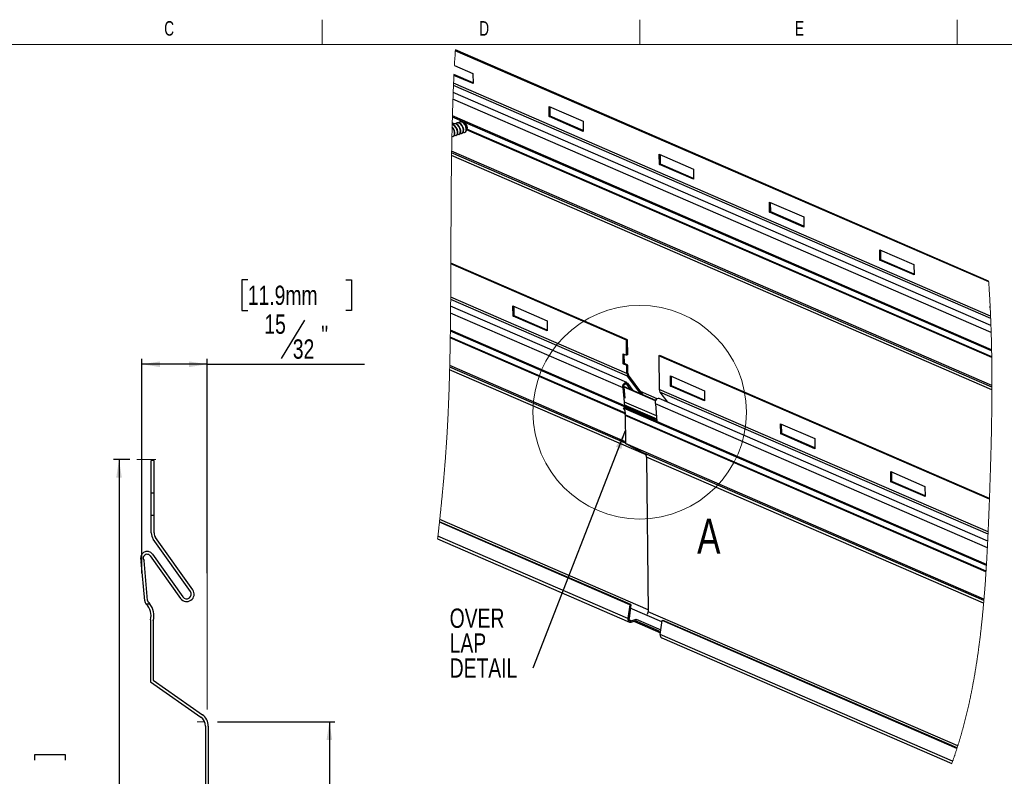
# Model space of a CAD drawing. Header units: inches. Extents: x 0.5 to 19.2, y -4 to 10.7.
# Tile 10 of 13: x 5.3 to 12.3, y 5.3 to 10.7. Entities that reach past the tile are written whole.
import ezdxf

# ---------------------------------------------------------------- set-up
doc = ezdxf.new("R2010")
doc.units = ezdxf.units.IN
doc.header["$MEASUREMENT"] = 0
doc.layers.add('FORMAT', color=7, linetype='Continuous')
doc.styles.add('SLDTEXTSTYLE0', font='TXT', dxfattribs={"width": 0.7})
doc.styles.add('SLDTEXTSTYLE3', font='TXT', dxfattribs={"width": 0.75})
doc.dimstyles.new('SLDDIMSTYLE0', dxfattribs={"dimtxt": 0.137795, "dimasz": 0.13, "dimexe": 0, "dimexo": 0.0625, "dimgap": 0.034449, "dimtad": 1, "dimdec": 6, "dimrnd": 1e-09, "dimzin": 12, "dimdsep": 46, "dimlunit": 5, "dimtxsty": 'SLDTEXTSTYLE3', "dimsah": 1, "dimcen": 0.09, "dimadec": 0, "dimazin": 3, "dimtfac": 1, "dimtofl": 0, "dimtmove": 0, "dimatfit": 3, "dimfxl": 1, "dimfrac": 2, "dimtolj": 1, "dimtzin": 12, "dimarcsym": 0})
doc.dimstyles.new('SLDDIMSTYLE4', dxfattribs={"dimtxt": 0.18, "dimasz": 0.13, "dimexe": 0, "dimexo": 0.0625, "dimgap": 0, "dimtad": 0, "dimtih": 1, "dimtoh": 1, "dimdec": 0, "dimrnd": 1e-09, "dimzin": 0, "dimdsep": 46, "dimlunit": 5, "dimtxsty": 'Standard', "dimsah": 1, "dimcen": 0.09, "dimadec": 0, "dimazin": 0, "dimtfac": 0.13, "dimtdec": 0, "dimtofl": 0, "dimtmove": 0, "dimatfit": 3, "dimfxl": 1, "dimfrac": 2, "dimtolj": 1, "dimtzin": 0, "dimarcsym": 0})

# ---------------------------------------------------------------- blocks, each defined once
blk = doc.blocks.new('_D')
at = {"layer": 'FORMAT'}
for p, q in [((6.063, 7.5501), (5.9463, 7.5501)), ((5.9857, 7.5501), (5.9857, 3.1751)), ((5.3826, 5.3997), (5.3826, 5.4417)), ((5.3826, 5.4417), (5.6013, 5.4417)), ((5.6013, 5.4417), (5.6013, 5.3997)), ((5.6697, 5.1036), (5.9453, 4.9382)), ((5.3826, 4.5971), (5.3826, 4.5551)), ((5.6013, 4.5551), (5.6013, 4.5971)), ((5.3826, 4.5551), (5.6013, 4.5551)), ((6.063, 3.1751), (5.9463, 3.1751))]:
    blk.add_line(p, q, dxfattribs=at)
for points in [[(5.9857, 7.5501), (5.9657, 7.4201), (6.0057, 7.4201)], [(5.9857, 3.1751), (6.0057, 3.3051), (5.9657, 3.3051)]]:
    blk.add_solid(points, dxfattribs=at)
at = {"layer": 'FORMAT', "char_height": 0.1378, "attachment_point": 1, "rotation": 90, "style": 'SLDTEXTSTYLE3'}
for s, insert in [('111.1mm', (5.4237, 4.5971)), ('"', (5.7104, 5.1227)), ('8', (5.8081, 5.0209)), ('3', (5.6299, 4.9191)), ('4', (5.7125, 4.8173))]:
    blk.add_mtext(s, dxfattribs=dict(at, insert=insert))
blk = doc.blocks.new('_D_1')
at = {"layer": 'FORMAT'}
for p, q in [((6.6889, 5.6751), (7.5295, 5.6751)), ((7.4902, 5.6751), (7.4902, 3.1751)), ((6.8871, 4.8859), (6.8871, 4.9279)), ((6.8871, 4.9279), (7.1058, 4.9279)), ((7.1058, 4.9279), (7.1058, 4.8859)), ((7.1742, 4.6406), (7.4498, 4.4753)), ((6.8871, 4.1851), (6.8871, 4.1431)), ((7.1058, 4.1431), (7.1058, 4.1851)), ((6.8871, 4.1431), (7.1058, 4.1431)), ((6.6889, 3.1751), (7.5295, 3.1751))]:
    blk.add_line(p, q, dxfattribs=at)
for points in [[(7.4902, 5.6751), (7.4702, 5.5451), (7.5102, 5.5451)], [(7.4902, 3.1751), (7.5102, 3.3051), (7.4702, 3.3051)]]:
    blk.add_solid(points, dxfattribs=at)
at = {"layer": 'FORMAT', "char_height": 0.1378, "attachment_point": 1, "rotation": 90, "style": 'SLDTEXTSTYLE3'}
for s, insert in [('63.5mm', (6.9282, 4.1851)), ('"', (7.2149, 4.6598)), ('2', (7.3125, 4.558)), ('1', (7.1344, 4.4561)), ('2', (7.217, 4.3543))]:
    blk.add_mtext(s, dxfattribs=dict(at, insert=insert))
blk = doc.blocks.new('_D_2')
at = {"layer": 'FORMAT'}
for p, q in [((6.9065, 8.8338), (6.8645, 8.8338)), ((6.8645, 8.8338), (6.8645, 8.6151)), ((7.6074, 8.8338), (7.6493, 8.8338)), ((7.6493, 8.8338), (7.6493, 8.6151)), ((6.8645, 8.6151), (6.9065, 8.6151)), ((7.6493, 8.6151), (7.6074, 8.6151)), ((7.3112, 8.5467), (7.1458, 8.2711)), ((6.1482, 6.7364), (6.1482, 8.2701)), ((6.6169, 6.7364), (6.6169, 8.2701)), ((6.6169, 8.2307), (6.1482, 8.2307)), ((6.6169, 8.2307), (7.7422, 8.2307))]:
    blk.add_line(p, q, dxfattribs=at)
for points in [[(6.1482, 8.2307), (6.2782, 8.2107), (6.2782, 8.2507)], [(6.6169, 8.2307), (6.4869, 8.2507), (6.4869, 8.2107)]]:
    blk.add_solid(points, dxfattribs=at)
at = {"layer": 'FORMAT', "char_height": 0.1378, "attachment_point": 1, "style": 'SLDTEXTSTYLE3'}
for s, insert in [('11.9mm', (6.9065, 8.7927)), ('15', (7.0249, 8.5866)), ('"', (7.4321, 8.506)), ('32', (7.2285, 8.4084))]:
    blk.add_mtext(s, dxfattribs=dict(at, insert=insert))
blk = doc.blocks.new('SW_NOTE_3')
at = {"layer": 'FORMAT', "color": 0, "char_height": 0.1378, "attachment_point": 1, "style": 'SLDTEXTSTYLE3'}
for s, insert in [('OVER', (-0.5942, 0.4257)), ('LAP', (-0.5942, 0.2476)), ('DETAIL', (-0.5942, 0.0694))]:
    blk.add_mtext(s, dxfattribs=dict(at, insert=insert))

msp = doc.modelspace()

# ---------------------------------------------------------------- linework, layer by layer
at = {"color": 7, "linetype": 'Continuous', "lineweight": 18}
for p, q in [((7.4387516, 10.51707317), (7.4387516, 10.69394495)), ((9.70958494, 10.69394495), (9.70958494, 10.51707317)), ((11.98041827, 10.69394495), (11.98041827, 10.51707317)), ((14.2512516, 10.51707317), (0.6262516, 10.51707317))]:
    msp.add_line(p, q, dxfattribs=at)
at = {"color": 7, "linetype": 'Continuous', "lineweight": 25}
for p, q in [((12.20590247, 8.81875732), (8.3909641, 10.4718805)), ((12.20548067, 8.8247673), (8.39132606, 10.47755086)), ((8.38481373, 10.3668562), (8.51707512, 10.30954349)), ((8.51783452, 10.23669617), (8.38121241, 10.29589852)), ((8.51777349, 10.24254987), (8.38148669, 10.30160686)), ((8.51707512, 10.30954349), (8.51783452, 10.23669617)), ((12.22015772, 8.55780863), (8.37792389, 10.22275977)), ((12.21945344, 8.57490069), (8.37862928, 10.23924081)), ((12.22204823, 8.50779934), (8.37596864, 10.1744168)), ((12.22367005, 8.45847087), (8.37419281, 10.12656075)), ((9.06217421, 10.00081805), (9.06141485, 10.0736653)), ((9.06141485, 10.0736653), (9.30560462, 9.96785085)), ((12.22673741, 8.33469498), (8.37035666, 10.00577643)), ((9.06217421, 10.00081805), (9.06976288, 10.0033569)), ((9.30636398, 9.8950036), (9.06217421, 10.00081805)), ((9.06976288, 10.0033569), (9.06906453, 10.07035052)), ((9.30630297, 9.90085729), (9.06976288, 10.0033569)), ((12.22688759, 8.32674988), (8.3701388, 9.99799079)), ((8.38335318, 9.94957764), (8.38071822, 9.94869611)), ((8.40443285, 9.95663002), (8.40179789, 9.95574849)), ((8.42551253, 9.96368241), (8.42287756, 9.9628008)), ((9.30560462, 9.96785085), (9.30636398, 9.8950036)), ((8.37511502, 9.86035415), (8.37774998, 9.86123568)), ((8.3961947, 9.86740653), (8.39882966, 9.86828806)), ((8.41727438, 9.87445885), (8.41990933, 9.87534038)), ((8.43835405, 9.88151123), (8.44098901, 9.88239276)), ((8.45943373, 9.88856354), (8.46206868, 9.88944515)), ((12.22902215, 8.0787752), (8.36482691, 9.75324281)), ((9.85070369, 9.65912541), (9.84994426, 9.73197265)), ((9.84994426, 9.73197265), (10.09413411, 9.6261582)), ((9.85829243, 9.66166425), (9.85759401, 9.72865788)), ((9.85070369, 9.65912541), (9.85829243, 9.66166425)), ((10.09489354, 9.55331096), (9.85070369, 9.65912541)), ((10.09483238, 9.55916465), (9.85829243, 9.66166425)), ((10.09413411, 9.6261582), (10.09489354, 9.55331096)), ((10.63923311, 9.3174328), (10.63847382, 9.39028008)), ((10.63847382, 9.39028008), (10.88266352, 9.28446555)), ((10.64682184, 9.31997164), (10.64612343, 9.38696519)), ((10.63923311, 9.3174328), (10.64682184, 9.31997164)), ((10.88342295, 9.21161827), (10.63923311, 9.3174328)), ((10.88336194, 9.21747196), (10.64682184, 9.31997164)), ((10.88266352, 9.28446555), (10.88342295, 9.21161827)), ((11.42776266, 8.97574013), (11.42700323, 9.0485874)), ((11.42700323, 9.0485874), (11.67119308, 8.94277291)), ((11.4353514, 8.97827898), (11.43465298, 9.04527257)), ((9.6152872, 8.40371174), (8.35913938, 8.94803693)), ((9.62287579, 8.40625059), (8.35916117, 8.95385469)), ((11.42776266, 8.97574013), (11.4353514, 8.97827898)), ((11.67195251, 8.86992564), (11.42776266, 8.97574013)), ((11.6718915, 8.87577933), (11.4353514, 8.97827898)), ((11.67119308, 8.94277291), (11.67195251, 8.86992564)), ((9.6235484, 8.14536051), (8.35783368, 8.69383136)), ((9.61777933, 8.16464707), (8.35794979, 8.71056766)), ((9.59169013, 8.06134979), (8.35703614, 8.59636106)), ((9.61683657, 8.09907862), (8.35745991, 8.64480299)), ((8.8041697, 8.57498468), (8.8034103, 8.64783194)), ((8.8034103, 8.64783194), (9.04760011, 8.54201745)), ((8.8117584, 8.57752354), (8.81106002, 8.6445171)), ((12.21629222, 8.63404749), (12.2161611, 8.64662281)), ((12.21629222, 8.63404749), (12.21677064, 8.63420752)), ((12.21678883, 8.63383234), (12.21629222, 8.63404749)), ((8.8041697, 8.57498468), (8.8117584, 8.57752354)), ((9.04835947, 8.46917019), (8.8041697, 8.57498468)), ((9.04829846, 8.47502386), (8.8117584, 8.57752354)), ((9.04760011, 8.54201745), (9.04835947, 8.46917019)), ((9.60240958, 7.93425799), (8.35568543, 8.47449965)), ((9.62287579, 8.40625059), (9.6152872, 8.40371174)), ((9.61641491, 8.29553357), (9.6152872, 8.40371174)), ((9.6240035, 8.29807241), (9.62287579, 8.40625059)), ((9.59193975, 8.30613931), (9.61641491, 8.29553357)), ((9.59269918, 8.23329203), (9.59193975, 8.30613931)), ((9.60028792, 8.23583087), (9.5995895, 8.30282446)), ((9.6240035, 8.29807241), (9.61641491, 8.29553357)), ((9.84635317, 8.29028369), (9.85394191, 8.29282254)), ((9.84635317, 8.29028369), (9.8488453, 8.05121898)), ((12.21118505, 7.26553355), (9.84635317, 8.29028369)), ((12.2113942, 7.2712702), (9.85394191, 8.29282254)), ((9.6073604, 7.67718289), (8.3511571, 8.22153214)), ((9.59269918, 8.23329203), (9.60028792, 8.23583087)), ((9.61717419, 8.22268628), (9.59269918, 8.23329203)), ((9.62476293, 8.22522513), (9.60028792, 8.23583087)), ((9.61717419, 8.22268628), (9.62476293, 8.22522513)), ((9.61777933, 8.16464707), (9.61717419, 8.22268628)), ((9.62536792, 8.16718591), (9.62476293, 8.22522513)), ((9.71696255, 8.01910771), (9.6235484, 8.14536051)), ((9.73223462, 8.0141805), (9.62967166, 8.15279819)), ((9.92887744, 8.14683398), (10.17306729, 8.04101953)), ((9.92963688, 8.07398674), (9.92887744, 8.14683398)), ((9.93722561, 8.07652558), (9.9365272, 8.14351913)), ((9.60240958, 7.93425799), (9.59169013, 8.06134979)), ((9.82411583, 7.97267505), (9.59722013, 8.07099558)), ((9.6056629, 7.988553), (9.59905799, 8.06686043)), ((9.82255209, 7.96921324), (9.59912809, 8.06602936)), ((9.61581945, 8.08750822), (9.64258053, 8.05133961)), ((9.62194271, 8.0949459), (9.65969369, 8.04392394)), ((12.20182343, 7.03160541), (9.8488453, 8.05121898)), ((12.2010816, 7.01514036), (9.85461437, 8.03193246)), ((9.85461437, 8.03193246), (9.90818639, 7.95952785)), ((9.92963688, 8.07398674), (9.93722561, 8.07652558)), ((10.17382657, 7.96817221), (9.92963688, 8.07398674)), ((10.17376556, 7.97402591), (9.93722561, 8.07652558)), ((10.17306729, 8.04101953), (10.17382657, 7.96817221)), ((9.73367473, 8.01186584), (9.73223462, 8.0141805)), ((12.19882677, 6.96692704), (9.84790254, 7.98565057)), ((9.59273379, 7.9177848), (9.6028506, 7.92116954)), ((9.83692349, 7.81197035), (9.59273379, 7.9177848)), ((12.18941058, 6.79205502), (9.59363153, 7.91688127)), ((9.83344035, 7.8212483), (9.6028506, 7.92116954)), ((9.60585752, 7.9253984), (9.61597433, 7.92878306)), ((9.83295606, 7.82699002), (9.60585752, 7.9253984)), ((9.61004114, 7.93692128), (9.83178861, 7.84083167)), ((9.83227597, 7.83505329), (9.61597433, 7.92878306)), ((12.19646869, 6.9193234), (9.8227561, 7.94792174)), ((9.8227561, 7.94792174), (9.83347569, 7.82082994)), ((12.18652627, 6.74568029), (9.60541137, 7.86415206)), ((9.60541137, 7.86415206), (9.60749973, 7.66382208)), ((12.18682107, 6.75028909), (9.60581088, 7.86871547)), ((12.18987111, 6.79973542), (9.83347569, 7.82082994)), ((10.717407, 7.80514134), (10.96159685, 7.69932689)), ((10.71816629, 7.73229409), (10.717407, 7.80514134)), ((10.72575503, 7.73483294), (10.72505661, 7.80182649)), ((10.71816629, 7.73229409), (10.72575503, 7.73483294)), ((10.96235599, 7.62647957), (10.71816629, 7.73229409)), ((10.96229497, 7.63233326), (10.72575503, 7.73483294)), ((10.96159685, 7.69932689), (10.96235599, 7.62647957)), ((12.17230915, 6.5524159), (9.60749973, 7.66382208)), ((9.60749973, 7.66382208), (9.74535908, 7.59289219)), ((6.21634863, 7.30811279), (6.21634863, 7.54197106)), ((6.23634863, 7.54197106), (6.21634863, 7.54197106)), ((6.23634863, 7.30811279), (6.23634863, 7.54197106)), ((12.17139719, 6.54161974), (9.74535908, 7.59289219)), ((12.16974076, 6.52241865), (9.75841021, 7.567318)), ((9.75841021, 7.567318), (9.76993397, 6.46186083)), ((11.5066957, 7.39060137), (11.50593656, 7.46344869)), ((11.50593656, 7.46344869), (11.75012611, 7.35763417)), ((11.51428444, 7.39314029), (11.51358602, 7.46013392)), ((11.5066957, 7.39060137), (11.51428444, 7.39314029)), ((11.75088554, 7.28478699), (11.5066957, 7.39060137)), ((11.75082453, 7.29064069), (11.51428444, 7.39314029)), ((11.75012611, 7.35763417), (11.75088554, 7.28478699)), ((6.23634863, 7.30811279), (6.21634863, 7.30811279)), ((6.21634863, 7.15063248), (6.21634863, 7.30811279)), ((6.23634863, 7.15063248), (6.23634863, 7.30811279)), ((6.21634863, 7.02516398), (6.21634863, 7.15063248)), ((6.21634863, 7.15063248), (6.23634863, 7.15063248)), ((6.23634863, 7.02516398), (6.23634863, 7.15063248)), ((9.6384676, 6.51134824), (8.27746725, 7.10110906)), ((9.64595778, 6.51224187), (8.27789015, 7.1050652)), ((6.49654258, 6.60691705), (6.23097217, 6.97945762)), ((6.5128282, 6.61852647), (6.24725779, 6.99106703)), ((8.2645157, 6.98234226), (9.63624724, 6.38793128)), ((9.62581569, 6.41251584), (8.26663222, 7.00148937)), ((6.20908942, 6.86039836), (6.42575783, 6.55645722)), ((6.22537504, 6.87200778), (6.44204346, 6.56806664)), ((6.16967506, 6.53992001), (6.14500137, 6.82143649)), ((6.18959868, 6.54166623), (6.16450299, 6.82799763)), ((6.17848786, 6.51834901), (6.20515088, 6.51834901)), ((9.6384676, 6.51134824), (9.62581569, 6.41251584)), ((9.64595778, 6.51224187), (9.63330573, 6.41340962)), ((9.64595778, 6.51224187), (9.6384676, 6.51134824)), ((9.64824003, 6.39695718), (9.68468291, 6.40914944)), ((9.68468291, 6.40914944), (9.86118041, 6.33266791)), ((9.68468291, 6.40914944), (9.68476122, 6.40164225)), ((11.98469444, 5.50214099), (9.76993397, 6.46186083)), ((6.2103152, 6.39367222), (6.2103152, 5.96060135)), ((6.2303152, 6.39367222), (6.2303152, 5.97101269)), ((9.64833639, 6.38770556), (9.67719067, 6.3973589)), ((9.67165568, 6.39228429), (9.67162224, 6.39549596)), ((9.67165568, 6.39228429), (9.85845024, 6.31134063)), ((9.67717249, 6.39910348), (9.85956725, 6.32006646)), ((9.85688166, 6.29908765), (9.86953357, 6.39792019)), ((9.86953357, 6.39792019), (9.87702375, 6.39881382)), ((11.97887888, 5.48387973), (9.86953357, 6.39792019)), ((11.98004575, 5.4875135), (9.87702375, 6.39881382)), ((11.9480414, 5.3929275), (9.85688166, 6.29908765)), ((9.86731336, 6.27450308), (11.94178702, 5.37557352)), ((6.2103152, 5.96060135), (6.57043933, 5.70843972)), ((6.2303152, 5.97101269), (6.58191086, 5.72482276)), ((6.60401599, 5.64393956), (6.60401599, 3.25417578)), ((6.62401599, 5.64393956), (6.62401599, 3.25417578))]:
    msp.add_line(p, q, dxfattribs=at)
at = {"color": 8, "linetype": 'Continuous', "lineweight": 25}
for p, q in [((8.37826529, 9.94684468), (8.36889153, 9.95090657)), ((8.3830911, 9.94949001), (8.36901036, 9.95559156)), ((12.22768046, 8.27878164), (8.47175966, 9.90633083)), ((12.22761036, 8.28354847), (8.47350019, 9.91031308)), ((12.22896877, 8.04768824), (8.36434072, 9.72234336)), ((12.22901042, 8.0675887), (8.36464788, 9.74212898)), ((9.83300109, 7.82645601), (8.3555828, 8.46666412)), ((9.60684355, 7.87683191), (8.35491734, 8.41932775)), ((9.6070238, 7.88149028), (8.3549871, 8.42403401)), ((9.75537924, 7.58193192), (8.35040706, 8.19074702)), ((9.60747758, 7.66594066), (8.35089289, 8.21045516)), ((9.61581945, 8.08750822), (9.60908987, 8.09042436)), ((9.83520399, 7.98451201), (9.71595158, 8.03618758)), ((9.83003215, 7.86165714), (9.60206433, 7.96044216)), ((9.76979464, 6.47522157), (8.27958412, 7.12097293)), ((9.86828208, 6.38814335), (9.64259094, 6.4859419)), ((9.64824003, 6.39695718), (9.63463202, 6.40285385))]:
    msp.add_line(p, q, dxfattribs=at)
at = {"color": 7, "linetype": 'Continuous', "lineweight": 18, "flags": 128}
for points in [[(8.38148669, 10.30160686), (8.38121241, 10.29589852), (8.38087669, 10.28883601), (8.38054468, 10.28176779), (8.38021636, 10.27469399), (8.37989171, 10.26761447), (8.37957069, 10.26052938), (8.3792533, 10.25343871), (8.3789395, 10.24634248), (8.37862928, 10.23924081), (8.37839204, 10.23375041), (8.37815692, 10.22825678), (8.37792389, 10.22275977), (8.37763488, 10.21586843), (8.37734914, 10.20897224), (8.37706664, 10.20207092), (8.37678736, 10.19516476), (8.37651128, 10.18825361), (8.37623838, 10.18133763), (8.37596864, 10.1744168), (8.37566248, 10.16645641), (8.37536044, 10.15848957), (8.37506248, 10.15051657), (8.37476858, 10.14253741), (8.3744787, 10.13455209), (8.37419281, 10.12656075), (8.373927, 10.11902335), (8.37366467, 10.11148066), (8.37340581, 10.10393269), (8.3731504, 10.09637945), (8.3728984, 10.08882107), (8.37265421, 10.08139278), (8.37241326, 10.07395936), (8.37217554, 10.06652125), (8.37194101, 10.05907815), (8.37170497, 10.05147826), (8.3714722, 10.04387339), (8.37124269, 10.03626368), (8.37101641, 10.02864898), (8.37079332, 10.02102959), (8.37057342, 10.01340535), (8.37035666, 10.00577643), (8.3701388, 9.99799079), (8.36990564, 9.98952214), (8.36967625, 9.98104783), (8.3694506, 9.97256796), (8.36922864, 9.96408251), (8.36901036, 9.95559156), (8.36889153, 9.95090657), (8.36869, 9.94285642), (8.3686622, 9.94173509), (8.36847902, 9.93428231), (8.36829856, 9.9268255), (8.36820725, 9.92300766), (8.36799947, 9.91420461), (8.36779539, 9.90539599), (8.36759496, 9.89658201), (8.36739816, 9.8877626), (8.36720492, 9.87893792), (8.36701523, 9.87010803), (8.36682904, 9.86127293), (8.3666509, 9.85265688), (8.36647601, 9.84403606), (8.36630433, 9.83541047), (8.36613584, 9.82678019), (8.36597049, 9.81814529), (8.36580824, 9.80950592), (8.36564907, 9.800862), (8.36547748, 9.79134857), (8.36530952, 9.78182987), (8.36514514, 9.77230596), (8.36498428, 9.76277692), (8.36482691, 9.75324281), (8.36473682, 9.7476867), (8.36464788, 9.74212898), (8.36449251, 9.7322387), (8.36434072, 9.72234336), (8.36418649, 9.71204059), (8.36403601, 9.70173239), (8.36388921, 9.69141898), (8.36374606, 9.68110044), (8.36360646, 9.67077676), (8.36347038, 9.6604481), (8.36333775, 9.6501146), (8.36319577, 9.6387422), (8.3630578, 9.62736415), (8.36292378, 9.6159806), (8.36279362, 9.6045917), (8.36266723, 9.59319752), (8.36254455, 9.58179828), (8.36242548, 9.57039398), (8.36230996, 9.55898484), (8.3621979, 9.547571), (8.36208921, 9.53615262), (8.36198568, 9.5249337), (8.36188525, 9.51371068), (8.36178786, 9.50248362), (8.36169342, 9.49125268), (8.36158959, 9.47848557), (8.36148936, 9.46571376), (8.36139263, 9.45293748), (8.36129928, 9.4401568), (8.36120921, 9.42737194), (8.3611223, 9.4145832), (8.36103843, 9.40179057), (8.36095751, 9.38899441), (8.36085976, 9.37290292), (8.36076627, 9.3568064), (8.36067679, 9.34070519), (8.36059112, 9.32459969), (8.36050903, 9.30849027), (8.36042563, 9.29140057), (8.36034575, 9.27430732), (8.36026912, 9.25721095), (8.36019548, 9.24011183), (8.36012455, 9.22301044), (8.36005609, 9.20590721), (8.35995284, 9.17902807), (8.35985398, 9.15214717), (8.35975849, 9.12526623), (8.35968705, 9.10469507), (8.35961653, 9.08412564), (8.35954646, 9.06355868), (8.35947639, 9.04299497), (8.35940585, 9.02243525), (8.3593344, 9.0018803), (8.35926155, 8.98133087), (8.35921184, 8.96759126), (8.35916117, 8.95385469), (8.35913938, 8.94803693), (8.35908245, 8.93310079), (8.35902398, 8.91816894), (8.35896379, 8.90324164), (8.3589017, 8.88831919), (8.35883753, 8.87340189), (8.35877232, 8.85875626), (8.35870477, 8.84411616), (8.35863471, 8.82948185), (8.35856197, 8.81485363), (8.35850174, 8.80315561), (8.35843961, 8.7914618), (8.35837549, 8.77977235), (8.35830929, 8.76808739), (8.35824093, 8.75640706), (8.3581716, 8.74493996), (8.35810002, 8.73347761), (8.35802611, 8.72202012), (8.35794979, 8.71056766), (8.35789242, 8.70219811), (8.35783368, 8.69383136), (8.35774499, 8.68156464), (8.35765321, 8.66930422), (8.35755821, 8.65705028), (8.35745991, 8.64480299), (8.35737963, 8.63510573), (8.35729716, 8.62541282), (8.35721245, 8.61572436), (8.35712546, 8.60604042), (8.35703614, 8.59636106), (8.35694342, 8.58658243), (8.35684822, 8.57680868), (8.35675048, 8.56703987), (8.35665015, 8.55727609), (8.35654718, 8.54751746), (8.35644151, 8.53776402), (8.35633309, 8.5280159), (8.35623126, 8.51908483), (8.35612703, 8.51015836), (8.35602037, 8.50123654), (8.35591125, 8.49231944), (8.35579961, 8.48340712), (8.35568543, 8.47449965), (8.3555828, 8.46666412), (8.35546862, 8.45812874), (8.355352, 8.44959797), (8.3552329, 8.44107186), (8.35511127, 8.43255055), (8.3549871, 8.42403401), (8.35491734, 8.41932775), (8.3547828, 8.41040355), (8.35464535, 8.40148478), (8.35450496, 8.39257155), (8.35436158, 8.38366392), (8.35421516, 8.37476191), (8.35406568, 8.36586565), (8.35391308, 8.35697515), (8.35377044, 8.3488307), (8.35362511, 8.3406912), (8.35347708, 8.33255672), (8.35332631, 8.32442733), (8.35317276, 8.31630305), (8.35301642, 8.30818397), (8.35285723, 8.3000701), (8.35269518, 8.2919615), (8.35253024, 8.28385823), (8.35236237, 8.27576034), (8.35219154, 8.26766792), (8.35201773, 8.25958096), (8.35185107, 8.25196116), (8.35168171, 8.24434635), (8.35150961, 8.23673653), (8.35133475, 8.22913181), (8.3511571, 8.22153214), (8.35102575, 8.21599227), (8.35089289, 8.21045516), (8.35073311, 8.20388185), (8.35057117, 8.19731244), (8.35040706, 8.19074702), (8.35022737, 8.18366181), (8.35004511, 8.17658127), (8.34986026, 8.16950545), (8.34967278, 8.16243441), (8.34948266, 8.15536812), (8.34929334, 8.14843278), (8.34910143, 8.14150205), (8.34890692, 8.13457609), (8.34870977, 8.1276549), (8.34850587, 8.12059738), (8.34829919, 8.11354485), (8.34808971, 8.10649745), (8.3478774, 8.09945504), (8.34766225, 8.09241783), (8.34744423, 8.08538576), (8.34722333, 8.07835889), (8.34699952, 8.07133731), (8.34677277, 8.06432093), (8.34654308, 8.0573099), (8.34631041, 8.05030416), (8.34607474, 8.04330384), (8.34583606, 8.03630895), (8.34559434, 8.02931948), (8.34537008, 8.02291726), (8.34514323, 8.01651966), (8.34491378, 8.01012676), (8.34468171, 8.00373854), (8.344447, 7.9973551), (8.34420963, 7.99097634), (8.34394765, 7.98402318), (8.34368246, 7.97707566), (8.34341405, 7.97013393), (8.3431424, 7.963198), (8.34286749, 7.95626786), (8.34258929, 7.94934366), (8.34230779, 7.94242525), (8.34204682, 7.93608859), (8.34178305, 7.92975699), (8.34151644, 7.92343045), (8.34124698, 7.9171089), (8.34097467, 7.91079248), (8.34069947, 7.90448112), (8.34042138, 7.89817496), (8.34014038, 7.89187401), (8.33985644, 7.8855782), (8.33956957, 7.87928759), (8.33927973, 7.87300227), (8.33898692, 7.86672229), (8.33870809, 7.86080597), (8.33842659, 7.85489442), (8.3381424, 7.84898756), (8.3378555, 7.84308555), (8.33756589, 7.83718837), (8.33722739, 7.83037123), (8.33688522, 7.82356055), (8.33653934, 7.8167564), (8.33618974, 7.80995891), (8.33583641, 7.80316796), (8.3354793, 7.79638368), (8.33511842, 7.78960607), (8.33478426, 7.78339921), (8.33444689, 7.77719799), (8.33410628, 7.7710025), (8.33376243, 7.76481265), (8.33341531, 7.75862867), (8.33306491, 7.75245041), (8.33271122, 7.74627801), (8.33235421, 7.74011141), (8.33199386, 7.73395067), (8.33163017, 7.72779588), (8.33126312, 7.72164695), (8.33089269, 7.71550396), (8.33054031, 7.70971751), (8.3301849, 7.70393642), (8.32982644, 7.69816061), (8.32946493, 7.69239022), (8.32910039, 7.68662519), (8.32871047, 7.68051659), (8.32831719, 7.67441401), (8.32792057, 7.66831744), (8.32752065, 7.66222673), (8.32711745, 7.65614204), (8.32671099, 7.65006329), (8.3263248, 7.64433735), (8.32593576, 7.63861661), (8.32554389, 7.63290115), (8.32514922, 7.62719089), (8.32475176, 7.62148585), (8.32435154, 7.615786), (8.32394857, 7.61009137), (8.32354289, 7.60440187), (8.32313451, 7.59871757), (8.32272345, 7.59303841), (8.32231715, 7.58746566), (8.32190832, 7.58189782), (8.32149696, 7.57633496), (8.3210831, 7.57077694), (8.32059237, 7.56423561), (8.32009824, 7.55770103), (8.31960074, 7.55117326), (8.3190999, 7.54465225), (8.31859575, 7.53813797), (8.31808833, 7.5316303), (8.31757768, 7.52512938), (8.31710676, 7.5191761), (8.31663318, 7.51322825), (8.31615695, 7.50728612), (8.31567812, 7.50134956), (8.31519669, 7.49541843), (8.3147127, 7.48949287), (8.31422618, 7.48357288), (8.31373714, 7.47765833), (8.31324562, 7.47174919), (8.31275164, 7.46584564), (8.31225522, 7.4599475), (8.3117564, 7.4540548), (8.3112839, 7.44850368), (8.31080931, 7.44295739), (8.31033264, 7.43741595), (8.30985392, 7.43187935), (8.30937317, 7.42634744), (8.30886108, 7.42048539), (8.30834677, 7.41462876), (8.30783025, 7.40877742), (8.30731154, 7.40293135), (8.30679068, 7.39709056), (8.30626769, 7.39125506), (8.30564861, 7.38438424), (8.30502665, 7.37752076), (8.30440185, 7.37066447), (8.30377425, 7.36381536), (8.30321157, 7.35770618), (8.30264673, 7.35160272), (8.30207974, 7.34550497), (8.30151066, 7.33941295), (8.3009395, 7.3333265), (8.3003663, 7.32724577), (8.29979108, 7.32117061), (8.29921388, 7.31510103), (8.29855328, 7.30818636), (8.29789018, 7.30127903), (8.29722464, 7.29437874), (8.29655668, 7.28748578), (8.29588637, 7.28059986), (8.29522576, 7.27384403), (8.29456297, 7.26709495), (8.29389803, 7.26035261), (8.29323098, 7.25361717), (8.29254818, 7.24675134), (8.29186328, 7.23989241), (8.29117633, 7.23304051), (8.29048735, 7.22619566), (8.28979641, 7.21935784), (8.28910353, 7.21252678), (8.28840879, 7.20570275), (8.2877122, 7.19888547), (8.28701382, 7.19207508), (8.28631371, 7.18527158), (8.28561188, 7.17847484), (8.28490841, 7.17168483), (8.28420332, 7.16490158), (8.28349667, 7.15812507), (8.28284757, 7.15191909), (8.28219722, 7.14571868), (8.28154567, 7.13952399), (8.28089295, 7.13333473), (8.28023909, 7.12715104), (8.27958412, 7.12097293), (8.27902022, 7.1156663), (8.27845556, 7.11036377), (8.27789015, 7.1050652), (8.27746725, 7.10110906), (8.27679358, 7.09481948), (8.27611895, 7.08853562), (8.2754434, 7.08225733), (8.27476696, 7.07598462), (8.27408967, 7.06971748), (8.27342368, 7.06356767), (8.27275694, 7.05742329), (8.27208948, 7.05128404), (8.27142134, 7.04515022), (8.2706251, 7.03785495), (8.269828, 7.03056702), (8.2690301, 7.02328658), (8.26823147, 7.01601346), (8.26743216, 7.00874782), (8.26663222, 7.00148937), (8.2659271, 6.99510138), (8.26522157, 6.98871896), (8.2645157, 6.98234226)], [(11.94178702, 5.37557352), (11.94336044, 5.37990717), (11.94492741, 5.38424406), (11.94648763, 5.38858417), (11.9480414, 5.3929275), (11.94948165, 5.39697311), (11.95091662, 5.40102106), (11.95234572, 5.40507224), (11.95376925, 5.40912577), (11.95518721, 5.41318252), (11.95659989, 5.41724162), (11.9580067, 5.42130366), (11.95954785, 5.42577518), (11.96108255, 5.43024993), (11.96261051, 5.4347279), (11.96413172, 5.4392091), (11.96564618, 5.44369382), (11.96715419, 5.44818177), (11.96865575, 5.45267295), (11.97015056, 5.45716735), (11.97163891, 5.46166527), (11.97312082, 5.46616612), (11.97456957, 5.47058983), (11.97601217, 5.47501677), (11.97744861, 5.47944664), (11.97887888, 5.48387973), (11.98004575, 5.4875135), (11.98121408, 5.49116722), (11.98237831, 5.49482329), (11.98353843, 5.49848111), (11.98469444, 5.50214099), (11.98602733, 5.50638166), (11.98735494, 5.51062468), (11.98867698, 5.51487092), (11.98999345, 5.51911951), (11.99130405, 5.52337104), (11.99260936, 5.52762549), (11.99390911, 5.5318823), (11.99533264, 5.53656824), (11.99674942, 5.54125742), (11.99815946, 5.54594982), (11.99956304, 5.55064573), (12.00095988, 5.55534459), (12.00235026, 5.56004696), (12.0037339, 5.56475256), (12.00511109, 5.56946138), (12.00648182, 5.57417344), (12.00784609, 5.57888842), (12.00917957, 5.58352274), (12.01050689, 5.58815999), (12.01182776, 5.59280018), (12.01314275, 5.59744359), (12.01447506, 5.60217471), (12.01580091, 5.60690876), (12.0171206, 5.61164604), (12.01843384, 5.61638655), (12.01974062, 5.62113028), (12.02101808, 5.62579217), (12.02228937, 5.63045729), (12.0235545, 5.63512505), (12.02481377, 5.63979604), (12.02609239, 5.64456558), (12.02736486, 5.64933806), (12.02863087, 5.65411347), (12.02989072, 5.65889211), (12.03114441, 5.66367398), (12.03239194, 5.66845877), (12.03363332, 5.6732465), (12.0348656, 5.6780269), (12.03609201, 5.68281053), (12.03731226, 5.68759679), (12.03852635, 5.69238628), (12.03973458, 5.697179), (12.04091523, 5.70188871), (12.04209002, 5.70660135), (12.04325894, 5.71131692), (12.04442229, 5.71603513), (12.04560323, 5.72085278), (12.04677831, 5.72567337), (12.04794752, 5.73049688), (12.04911058, 5.73532333), (12.05026806, 5.74015272), (12.05141938, 5.74498504), (12.05256483, 5.74981999), (12.05370413, 5.75465818), (12.05483785, 5.75949929), (12.0559657, 5.76434305), (12.05708798, 5.76918974), (12.0582041, 5.77403937), (12.05931465, 5.77889163), (12.06041933, 5.78374683), (12.06162785, 5.78909101), (12.06282933, 5.79443841), (12.06402406, 5.79978934), (12.06521175, 5.80514349), (12.06639299, 5.81050116), (12.06745807, 5.81536428), (12.06851787, 5.82022974), (12.0695721, 5.82509814), (12.07062076, 5.82996917), (12.07166354, 5.83484314), (12.07268257, 5.83963264), (12.07369632, 5.84442477), (12.07470479, 5.84921925), (12.07570768, 5.85401666), (12.07672583, 5.85891439), (12.0777387, 5.86381505), (12.0787457, 5.86871835), (12.07974742, 5.873624), (12.08074387, 5.87853259), (12.08173473, 5.88344381), (12.08272032, 5.88835767), (12.08370063, 5.89327418), (12.08467566, 5.89819332), (12.08564512, 5.9031151), (12.08660929, 5.90803953), (12.08756819, 5.9129663), (12.0885218, 5.91789571), (12.08947043, 5.92282805), (12.09050765, 5.92825612), (12.09153841, 5.93368742), (12.09256301, 5.93912194), (12.09358145, 5.9445594), (12.09459344, 5.95000008), (12.09566028, 5.95577369), (12.09672008, 5.96155053), (12.09777284, 5.96733119), (12.09881856, 5.97311477), (12.09985754, 5.97890217), (12.10088977, 5.98469251), (12.10185658, 5.99015519), (12.10281753, 5.99562081), (12.10377232, 6.00108936), (12.10472124, 6.00656084), (12.105664, 6.01203526), (12.1066009, 6.01751261), (12.10753193, 6.02299289), (12.10845709, 6.02847611), (12.10937639, 6.03396196), (12.11028982, 6.03945075), (12.11118125, 6.04484451), (12.1120671, 6.0502406), (12.11294739, 6.05563963), (12.1138221, 6.0610413), (12.11471793, 6.06661223), (12.11560818, 6.07218608), (12.11649228, 6.07776287), (12.1173708, 6.0833423), (12.11824346, 6.08892437), (12.11911025, 6.09450966), (12.11997147, 6.10009731), (12.12082682, 6.10568788), (12.12171707, 6.11154773), (12.12260088, 6.11741052), (12.12347881, 6.12327653), (12.1243503, 6.12914518), (12.12521591, 6.13501706), (12.12607537, 6.14089158), (12.12692867, 6.14676933), (12.1277761, 6.15265001), (12.12861737, 6.15853333), (12.12945277, 6.16441987), (12.13028201, 6.17030906), (12.13110568, 6.17620117), (12.13187685, 6.18175919), (12.13264273, 6.18731985), (12.13340334, 6.19288285), (12.13415896, 6.19844849), (12.13490929, 6.20401648), (12.13569952, 6.20992473), (12.13648418, 6.21583592), (12.13726297, 6.22174974), (12.13803619, 6.22766621), (12.13880384, 6.23358531), (12.13956591, 6.23950735), (12.14027928, 6.24509323), (12.14098768, 6.25068146), (12.14169108, 6.25627233), (12.14238979, 6.26186554), (12.14308352, 6.26746081), (12.14385204, 6.27370845), (12.14461441, 6.27995902), (12.1453712, 6.28621252), (12.14612183, 6.29246895), (12.1468666, 6.29872803), (12.14760549, 6.30499003), (12.14833853, 6.31125468), (12.14906598, 6.31752212), (12.14975179, 6.32348082), (12.15043231, 6.32944187), (12.15110785, 6.33540542), (12.15177841, 6.34137145), (12.15244368, 6.34733998), (12.15310396, 6.35331086), (12.15387571, 6.36035107), (12.15464043, 6.36739451), (12.1553981, 6.37444132), (12.15614931, 6.38149151), (12.15690845, 6.3886888), (12.15766084, 6.39588961), (12.1584062, 6.4030935), (12.15914451, 6.41030091), (12.15987607, 6.41751155), (12.16060089, 6.42472541), (12.16131867, 6.4319425), (12.16202999, 6.43916282), (12.16273428, 6.44638636), (12.1634324, 6.45361298), (12.16412349, 6.46084283), (12.16480841, 6.46807562), (12.16548659, 6.47531163), (12.16615832, 6.48255057), (12.16676874, 6.48918907), (12.16737359, 6.49583006), (12.16797315, 6.50247339), (12.16856773, 6.50911937), (12.16915674, 6.51576769), (12.16974076, 6.52241865), (12.1702975, 6.52881677), (12.17084955, 6.53521708), (12.17139719, 6.54161974), (12.17185479, 6.54701701), (12.17230915, 6.5524159), (12.17287323, 6.55917378), (12.17343202, 6.56593401), (12.17398612, 6.57269673), (12.17453494, 6.57946165), (12.17507907, 6.58622892), (12.17560853, 6.59287753), (12.17613359, 6.5995285), (12.17665366, 6.60618151), (12.17716934, 6.61283673), (12.17777712, 6.62076236), (12.17837844, 6.62869092), (12.17897361, 6.63662256), (12.17956232, 6.64455699), (12.18014488, 6.6524945), (12.18072098, 6.66043479), (12.18129121, 6.66837788), (12.18185558, 6.67632374), (12.18241378, 6.68427255), (12.18296613, 6.69222384), (12.1835126, 6.70017807), (12.18405321, 6.70813479), (12.18455773, 6.71563934), (12.18505727, 6.7231461), (12.18555183, 6.73065534), (12.1860414, 6.73816664), (12.18652627, 6.74568029), (12.18682107, 6.75028909), (12.18735053, 6.75863697), (12.18787412, 6.76698763), (12.18839214, 6.77534079), (12.1889043, 6.78369658), (12.18941058, 6.79205502), (12.18987111, 6.79973542), (12.19043724, 6.80928551), (12.19099603, 6.81883854), (12.19154808, 6.82839479), (12.19209338, 6.83795412), (12.19263193, 6.84751638), (12.19316374, 6.85708158), (12.19368939, 6.8666497), (12.19416546, 6.87542306), (12.19463626, 6.88419861), (12.19510177, 6.89297651), (12.19556259, 6.90175661), (12.19601813, 6.9105389), (12.19646869, 6.9193234), (12.19695122, 6.92883932), (12.19742817, 6.93835788), (12.19789985, 6.94787863), (12.19836595, 6.95740174), (12.19882677, 6.96692704), (12.19928788, 6.97656542), (12.19974372, 6.986206), (12.20019457, 6.99584879), (12.20064043, 7.00549347), (12.2010816, 7.01514036), (12.20145412, 7.02337223), (12.20182343, 7.03160541), (12.20228513, 7.04200689), (12.20274184, 7.05241043), (12.20319328, 7.06281587), (12.20364002, 7.07322351), (12.20408207, 7.08363276), (12.20451972, 7.09404406), (12.20501808, 7.10603657), (12.20551088, 7.11803141), (12.2059981, 7.13002832), (12.20648004, 7.14202712), (12.20695729, 7.15402799), (12.20742926, 7.16603046), (12.20789712, 7.17803469), (12.20836029, 7.1900404), (12.20893668, 7.2051353), (12.20950691, 7.22023226), (12.21007157, 7.23533113), (12.21063066, 7.25043175), (12.21118505, 7.26553355), (12.2113942, 7.2712702), (12.21194888, 7.28655944), (12.21249858, 7.30184985), (12.2130433, 7.31714114), (12.21358244, 7.33243331), (12.2141163, 7.34772621), (12.21463491, 7.36274676), (12.21514765, 7.3777676), (12.21565452, 7.39278903), (12.21615524, 7.40781075), (12.21659699, 7.42122297), (12.21703346, 7.43463548), (12.21746437, 7.44804784), (12.21788999, 7.46146021), (12.21831004, 7.47487257), (12.21872422, 7.4882845), (12.21913224, 7.50169628), (12.2195344, 7.51510761), (12.21988933, 7.52712373), (12.22023927, 7.53913955), (12.22058422, 7.55115493), (12.22092361, 7.56316973), (12.22125742, 7.57518401), (12.22158008, 7.58698306), (12.22189746, 7.59878152), (12.22220898, 7.61057932), (12.22251521, 7.62237632), (12.22282145, 7.63441326), (12.22312211, 7.64644932), (12.22341632, 7.65848443), (12.22370408, 7.67051851), (12.22398568, 7.68255157), (12.22426082, 7.69458352), (12.22452951, 7.70661437), (12.22479087, 7.71861773), (12.22504519, 7.73061984), (12.22529305, 7.74262063), (12.22553358, 7.75462002), (12.22576736, 7.76661802), (12.22598971, 7.77840035), (12.22620531, 7.79018122), (12.22641357, 7.80196054), (12.22661479, 7.81373825), (12.22678815, 7.82425274), (12.22695564, 7.8347659), (12.22711727, 7.84527767), (12.22727273, 7.85578813), (12.22742233, 7.86629704), (12.22756548, 7.87680456), (12.22770246, 7.88731053), (12.22783329, 7.89781497), (12.22794475, 7.90722558), (12.22805123, 7.91663488), (12.22815243, 7.92604292), (12.22824864, 7.93544957), (12.22833928, 7.9448549), (12.22842288, 7.95409084), (12.22850149, 7.96332545), (12.22857482, 7.97255867), (12.22864258, 7.98179042), (12.22870653, 7.99120917), (12.22876461, 8.00062631), (12.22881712, 8.01004191), (12.22886375, 8.01945597), (12.22890453, 8.02886834), (12.22893943, 8.0382791), (12.22896877, 8.04768824), (12.22899282, 8.05763946), (12.22901042, 8.0675887), (12.22901746, 8.07318228), (12.22902215, 8.0787752), (12.22902538, 8.08775462), (12.22902274, 8.09673242), (12.22901453, 8.10570854), (12.22900045, 8.11468297), (12.22898079, 8.12365571), (12.22895527, 8.13262669), (12.22892418, 8.14159599), (12.22888282, 8.15146009), (12.22883442, 8.16132199), (12.2287784, 8.17118172), (12.22871562, 8.18103919), (12.22864522, 8.19089438), (12.22858069, 8.19910531), (12.22851117, 8.20731458), (12.22843637, 8.21552225), (12.22835629, 8.22372826), (12.22827123, 8.23193259), (12.22818059, 8.24013524), (12.22809024, 8.2478676), (12.22799491, 8.25559845), (12.22789489, 8.26332773), (12.22779017, 8.27105547), (12.22768046, 8.27878164), (12.22761036, 8.28354847), (12.22747836, 8.29219283), (12.22733991, 8.30083517), (12.22719559, 8.3094755), (12.22704482, 8.3181137), (12.22688759, 8.32674988), (12.22673741, 8.33469498), (12.22658517, 8.34247171), (12.22642765, 8.35024668), (12.22626485, 8.35801992), (12.22609677, 8.3657914), (12.22592342, 8.37356109), (12.22574771, 8.38119027), (12.22556702, 8.38881773), (12.22538134, 8.39644343), (12.22519009, 8.40406733), (12.22498975, 8.41184497), (12.22478383, 8.41962075), (12.22457204, 8.42739462), (12.22435498, 8.43516661), (12.22413234, 8.44293663), (12.22390413, 8.45070474), (12.22367005, 8.45847087), (12.22341603, 8.46669793), (12.22315526, 8.47492274), (12.22288833, 8.48314531), (12.22261465, 8.49136562), (12.22233482, 8.49958363), (12.22204823, 8.50779934), (12.22175021, 8.51614032), (12.22144573, 8.52447889), (12.22113422, 8.53281501), (12.22081566, 8.54114868), (12.22049036, 8.54947989), (12.22015772, 8.55780863), (12.21992628, 8.56350717), (12.21969133, 8.56920452), (12.21945344, 8.57490069), (12.21913987, 8.58227427), (12.21882102, 8.58964586), (12.21849659, 8.59701541), (12.21816631, 8.60438292), (12.21783044, 8.61174838), (12.21748901, 8.61911179), (12.2171417, 8.62647311), (12.21678883, 8.63383234), (12.21677064, 8.63420752), (12.21646792, 8.64041592), (12.2161611, 8.64662281), (12.21577273, 8.6543608), (12.21537791, 8.66209643), (12.21497664, 8.66982967), (12.21456861, 8.67756051), (12.21415414, 8.68528893), (12.21373321, 8.69301492), (12.21330553, 8.70073847), (12.21290749, 8.70781622), (12.21250386, 8.7148919), (12.21209496, 8.72196548), (12.2116799, 8.72903696), (12.21125956, 8.73610633), (12.21083335, 8.74317356), (12.21040127, 8.75023866), (12.20996363, 8.75730161), (12.20952011, 8.76436239), (12.20907102, 8.771421), (12.20861578, 8.77847742), (12.20815495, 8.78553165), (12.20771496, 8.79218075), (12.20726968, 8.79882788), (12.20681942, 8.80547303), (12.20636359, 8.81211618), (12.20590247, 8.81875732), (12.20548067, 8.8247673)]]:
    msp.add_lwpolyline(points, dxfattribs=at)
at = {"color": 7, "linetype": 'Continuous', "lineweight": 25, "flags": 128}
for points in [[(8.38494763, 9.86917935), (8.38524995, 9.86891469), (8.39417605, 9.86693611), (8.40133896, 9.87089335), (8.40571802, 9.88039804), (8.4062827, 9.89351415), (8.40293769, 9.90810064), (8.39572238, 9.92252279), (8.39541437, 9.92298676), (8.3856213, 9.93429148), (8.37391929, 9.94125161), (8.3686622, 9.94173509)], [(8.3986188, 9.86881635), (8.40397392, 9.87177488), (8.40835298, 9.88127957), (8.40891766, 9.89439567), (8.40547634, 9.90924763), (8.39804933, 9.92386829), (8.38825626, 9.93517301), (8.37655425, 9.94213322), (8.36869, 9.94285642)], [(8.4060273, 9.87623173), (8.40632963, 9.87596707), (8.41525572, 9.87398842), (8.42241863, 9.87794566), (8.4267977, 9.88745036), (8.42736238, 9.90056646), (8.42401736, 9.91515302), (8.41680206, 9.9295751), (8.41649404, 9.93003908), (8.40670097, 9.94134387), (8.39499896, 9.948304), (8.38335835, 9.94937443), (8.37373296, 9.94459337), (8.37231172, 9.94252335)], [(8.41969847, 9.87586874), (8.42505359, 9.87882726), (8.42943265, 9.88833196), (8.42999733, 9.90144799), (8.42655601, 9.91630002), (8.419129, 9.93092068), (8.40933593, 9.9422254), (8.39763392, 9.94918553), (8.38599331, 9.95025596), (8.38356404, 9.94904935)], [(8.42710698, 9.88328412), (8.4274093, 9.88301939), (8.4363354, 9.8810408), (8.4434983, 9.88499804), (8.44787737, 9.89450274), (8.44844205, 9.90761884), (8.44509704, 9.92220541), (8.43788173, 9.93662749), (8.43757371, 9.93709146), (8.42778065, 9.94839618), (8.41607863, 9.95535638), (8.40443802, 9.95642682), (8.39481263, 9.95164576), (8.3933914, 9.94957566)], [(8.44077814, 9.88292105), (8.44613327, 9.88587957), (8.45051233, 9.89538427), (8.45107701, 9.90850037), (8.44763569, 9.9233524), (8.44020868, 9.93797299), (8.4304156, 9.94927778), (8.4187136, 9.95623791), (8.40707298, 9.95730835), (8.40464371, 9.95610166)], [(8.44818665, 9.89033643), (8.44848897, 9.89007177), (8.45741507, 9.88809319), (8.46457798, 9.89205043), (8.46895705, 9.90155513), (8.46952173, 9.91467123), (8.46617671, 9.92925772), (8.45896141, 9.94367987), (8.45865339, 9.94414385), (8.44886032, 9.95544856), (8.43715831, 9.9624087), (8.4255177, 9.9634792), (8.41589231, 9.95869807), (8.41447107, 9.95662804)], [(8.46185782, 9.88997343), (8.46721294, 9.89293196), (8.471592, 9.90243666), (8.47215668, 9.91555276), (8.46871536, 9.93040471), (8.46128835, 9.94502538), (8.45149528, 9.95633009), (8.43979327, 9.9632903), (8.42815265, 9.96436073), (8.42572339, 9.96315405)], [(8.47768249, 9.91546285), (8.47752974, 9.92335064), (8.47471864, 9.93372961), (8.46905757, 9.94393456), (8.4617704, 9.95181002), (8.45309612, 9.95660018), (8.45075672, 9.95676943)], [(8.36682904, 9.86127293), (8.37309638, 9.85988372), (8.38025928, 9.86384096), (8.38463835, 9.87334566), (8.38520303, 9.88646176), (8.38185802, 9.90104832), (8.37464271, 9.9154704), (8.37433469, 9.91593438), (8.36820725, 9.92300766)], [(8.37753912, 9.86176404), (8.38289424, 9.86472249), (8.38727331, 9.87422719), (8.38783799, 9.88734329), (8.38439667, 9.90219532), (8.37696965, 9.91681591), (8.36829856, 9.9268255)], [(9.59169013, 8.06134979), (9.58950716, 8.06851291), (9.58985168, 8.07691278), (9.59267484, 8.08536171), (9.59757741, 8.09266496), (9.60386625, 8.09779002), (9.61065229, 8.10001222), (9.61697575, 8.09901724), (9.62194271, 8.0949459)], [(9.59905799, 8.06686043), (9.59726281, 8.07080161), (9.59702594, 8.07573733), (9.59838362, 8.08090742), (9.60112699, 8.08551578), (9.60483351, 8.08885277), (9.60893235, 8.09040456), (9.61279243, 8.08993208), (9.61581945, 8.08750822)], [(9.84790254, 7.98565057), (9.84171826, 7.98658417), (9.83493237, 7.98436197), (9.82864338, 7.97923691), (9.82374081, 7.97193366), (9.82091765, 7.96348473), (9.82057328, 7.95508486), (9.8227561, 7.94792174)], [(9.62581569, 6.41251584), (9.62555698, 6.40644157), (9.62636481, 6.40078118), (9.62820061, 6.39580278), (9.63097742, 6.39174251), (9.63456367, 6.38879279), (9.63878924, 6.38709352), (9.64345392, 6.38672525), (9.64833639, 6.38770556)], [(9.63330573, 6.41340962), (9.63313427, 6.40938161), (9.63366989, 6.40562787), (9.63488736, 6.40232659), (9.63672874, 6.39963411), (9.63910691, 6.39767804), (9.64190895, 6.39655136), (9.64500226, 6.39630717), (9.64824003, 6.39695718)]]:
    msp.add_lwpolyline(points, dxfattribs=at)
at = {"color": 7, "linetype": 'Continuous', "lineweight": 18}
msp.add_circle((9.70976449, 7.8878351), 0.76369934, dxfattribs=at)
msp.add_arc((19.1307034, 9.79019872), 10.76135116, 176.337894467, 176.928278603, dxfattribs=at)
at = {"color": 7, "linetype": 'Continuous', "lineweight": 25}
for centre, radius, start, end in [((9.65069655, 8.16398728), 0.03292383, 178.851725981, 214.454622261), ((9.64992549, 8.16669417), 0.02456249, 178.852858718, 214.453685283), ((9.88176493, 8.05055995), 0.03292622, 178.853127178, 214.453280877), ((9.60090007, 7.92500096), 0.01089776, 221.465544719, 228.165904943), ((9.55563397, 7.88165034), 0.05181731, 345.54471136, 42.836350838), ((9.61758249, 7.93506221), 0.01519422, 183.034050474, 219.495610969), ((9.61701914, 7.93783683), 0.00704727, 184.853494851, 225.720180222), ((9.5862156, 7.90388948), 0.03879784, 39.912949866, 48.15367559), ((9.6295383, 7.864339), 0.02412765, 169.549374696, 180.443922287), ((9.84864777, 7.82163364), 0.01519335, 183.032249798, 219.495764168), ((9.73060123, 7.56924365), 0.02787557, 356.038835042, 58.033808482), ((6.29508878, 7.02516398), 0.07874016, 180, 215.48366788), ((6.29508878, 7.02516398), 0.05874016, 180, 215.48366788), ((6.18664859, 6.84440113), 0.04755907, 35.48366788, 208.872717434), ((6.18664859, 6.84440113), 0.02755907, 35.48366788, 216.527757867), ((6.46929302, 6.58749185), 0.05346457, 215.48366788, 35.48366788), ((6.46929302, 6.58749185), 0.03346457, 215.48366788, 35.48366788), ((6.20889479, 6.54335745), 0.03937008, 185.008925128, 219.435875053), ((6.20889479, 6.54335745), 0.03937008, 219.435875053, 224.514511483), ((6.0957641, 6.43212789), 0.11928227, 345.972385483, 44.514511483), ((6.20889479, 6.54335745), 0.01937008, 185.008925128, 224.514511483), ((6.0957641, 6.43212789), 0.13928227, 38.245973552, 44.514511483), ((6.0957641, 6.43212789), 0.13928227, 345.972385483, 38.245973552), ((9.73007313, 6.46199331), 0.03986106, 332.0248721, 359.809579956), ((6.24968528, 6.39367222), 0.03937008, 165.972385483, 180), ((6.24968528, 6.39367222), 0.01937008, 165.972385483, 180), ((9.87832729, 6.29368196), 0.02211643, 165.85247301, 240.132369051), ((6.52527583, 5.64393956), 0.07874016, 0, 55), ((6.52527583, 5.64393956), 0.09874016, 0, 55)]:
    msp.add_arc(centre, radius, start, end, dxfattribs=at)
at = {"layer": 'FORMAT', "color": 250, "lineweight": 18, "true_color": 0x454545}
for p, q in [((6.24795299, 7.55012066), (6.11423364, 7.55012066)), ((6.14816449, 6.82113842), (6.14816449, 7.47480962)), ((6.61691449, 5.76176456), (6.61691449, 7.47480962)), ((6.54496087, 5.67512066), (6.59654773, 5.67512066))]:
    msp.add_line(p, q, dxfattribs=at)

# ---------------------------------------------------------------- block references
at = {"layer": 'FORMAT'}
msp.add_blockref('SW_NOTE_3', (8.94474991, 6.05849858), dxfattribs=at)

# ---------------------------------------------------------------- texts
at = {"color": 7, "linetype": 'Continuous', "lineweight": 0, "char_height": 0.10416667, "attachment_point": 2, "style": 'SLDTEXTSTYLE0'}
for s, insert in [('C', (6.34413178, 10.6839024)), ('D', (8.59747332, 10.6839024)), ('E', (10.8526565, 10.6839024))]:
    msp.add_mtext(s, dxfattribs=dict(at, insert=insert))
at = {"color": 7, "linetype": 'Continuous', "lineweight": 18, "insert": (10.12045873, 7.12581824), "char_height": 0.25, "attachment_point": 1, "style": 'SLDTEXTSTYLE3'}
msp.add_mtext('A', dxfattribs=at)

# ---------------------------------------------------------------- dimensions: what is measured, and where the dimension line sits
at = {"layer": 'FORMAT'}
dim = msp.add_linear_dim(base=(6.14816449, 8.23074919), p1=(6.61691449, 6.61828709), p2=(6.14816449, 6.61828709), dimstyle='SLDDIMSTYLE0', dxfattribs=at)
dim.commit()
dim.dimension.update_dxf_attribs({"geometry": '_D_2', "text_midpoint": (7.25693461, 8.23074919), "dimtype": 160})
for base, p1, p2, picture, middle in [((5.98568944, 3.17512066), (6.18109332, 7.55012066), (6.18109332, 3.17512066), '_D', (5.98568944, 4.99839891)), ((7.49015772, 3.17512066), (6.5707543, 5.67512066), (6.5707543, 3.17512066), '_D_1', (7.49015772, 4.5354768))]:
    dim = msp.add_linear_dim(base=base, p1=p1, p2=p2, angle=90, dimstyle='SLDDIMSTYLE0', dxfattribs=at)
    dim.commit()
    dim.dimension.update_dxf_attribs({"geometry": picture, "text_midpoint": middle, "dimtype": 160})

# ---------------------------------------------------------------- leaders
msp.add_leader([(9.60656282, 7.7536948), (8.94474991, 6.05849858)], dimstyle='SLDDIMSTYLE4', dxfattribs=at)

doc.saveas('drawing.dxf')
